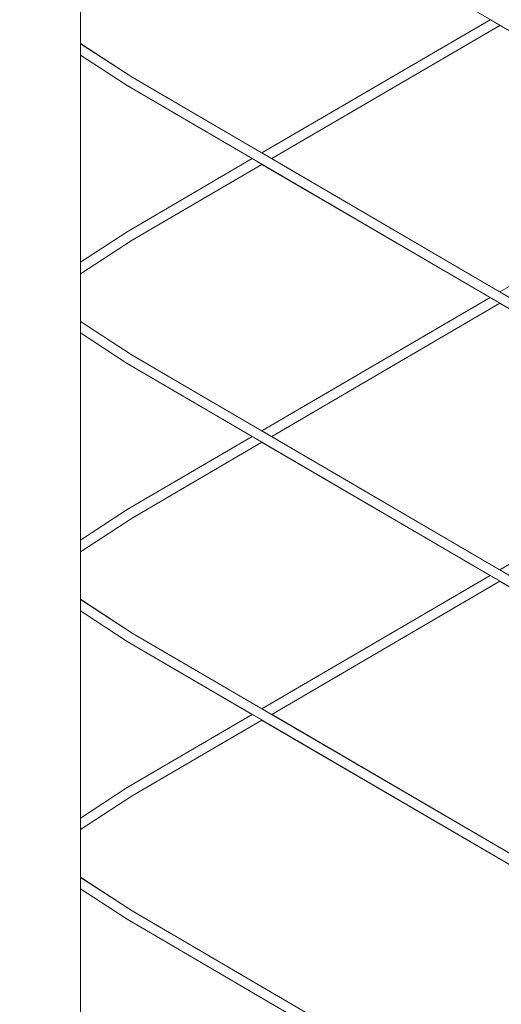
# Model space of a CAD drawing. Header units: millimetres. Extents: x -126680 to -83680, y 18016 to 39016.
# Tile 82 of 121: x -110314 to -110118, y 31289 to 31691. Entities that reach past the tile are written whole.
import ezdxf

# ---------------------------------------------------------------- set-up
doc = ezdxf.new("R2010")
doc.units = ezdxf.units.MM
doc.header["$MEASUREMENT"] = 0
doc.linetypes.add('Wipeout_Contour', pattern=[1000, 0, -1000])
doc.layers.add('Nowe_Konstrukcja - Schody', color=7, linetype='Continuous')
doc.layers.add('Nowe_Konstrukcja - Ściany zew', color=7, linetype='Continuous')
doc.layers.add('Nowe_Konstrukcja - Schody_Nr_pióra__101', color=250, linetype='Continuous', lineweight=13, true_color=0x333333)

msp = doc.modelspace()

# ---------------------------------------------------------------- wipeouts: each hides what was drawn before it
at = {"color": 254, "linetype": 'Wipeout_Contour', "lineweight": 0, "ltscale": 573575.990042}
msp.add_wipeout([(-110288.98, 31591.85), (-110270.03, 31604.29), (-110219.02, 31634.1), (-110270.03, 31663.91), (-110288.98, 31676.35)], dxfattribs=at).dxf.layer = 'Nowe_Konstrukcja - Ściany zew'
at = {"color": 254, "linetype": 'Wipeout_Contour', "lineweight": 0, "ltscale": 573419.983589}
msp.add_wipeout([(-110288.98, 31478.52), (-110270.03, 31490.95), (-110219.02, 31520.77), (-110270.03, 31550.58), (-110288.98, 31563.02)], dxfattribs=at).dxf.layer = 'Nowe_Konstrukcja - Ściany zew'
at = {"color": 254, "linetype": 'Wipeout_Contour', "lineweight": 0, "ltscale": 573264.494745}
msp.add_wipeout([(-110288.98, 31365.18), (-110270.03, 31377.62), (-110219.02, 31407.43), (-110270.03, 31437.25), (-110288.98, 31449.69)], dxfattribs=at).dxf.layer = 'Nowe_Konstrukcja - Ściany zew'
at = {"color": 254, "linetype": 'Wipeout_Contour', "lineweight": 0, "ltscale": 1031413.962637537}
msp.add_wipeout([(-110270.03, 31323.91), (-110288.98, 31336.35), (-110288.98, 31227.72), (-110267.93, 31213.98), (-110238.98, 31197.07), (-110238.98, 31215.92), (-110268.98, 31215.92), (-110268.98, 31275.92), (-110187.91, 31275.92)], dxfattribs=at).dxf.layer = 'Nowe_Konstrukcja - Ściany zew'

# ---------------------------------------------------------------- next in the draw order: wipeouts: each hides what was drawn before it
at = {"color": 254, "linetype": 'Wipeout_Contour', "lineweight": 0, "ltscale": 802917.975194}
msp.add_wipeout([(-110267.93, 31714.22), (-110288.98, 31700.48), (-110288.98, 31681.06), (-110267.93, 31667.32), (-110215.05, 31636.42), (-110122.06, 31690.77), (-110215.05, 31745.12)], dxfattribs=at).dxf.layer = 'Nowe_Konstrukcja - Ściany zew'
at = {"color": 254, "linetype": 'Wipeout_Contour', "lineweight": 0, "ltscale": 802699.150025}
msp.add_wipeout([(-110288.98, 31587.15), (-110288.98, 31567.72), (-110267.93, 31553.98), (-110215.05, 31523.08), (-110122.06, 31577.43), (-110215.05, 31631.78), (-110267.93, 31600.88)], dxfattribs=at).dxf.layer = 'Nowe_Konstrukcja - Ściany zew'
at = {"color": 254, "linetype": 'Wipeout_Contour', "lineweight": 0, "ltscale": 802481.049458}
msp.add_wipeout([(-110267.93, 31487.55), (-110288.98, 31473.81), (-110288.98, 31454.39), (-110267.93, 31440.65), (-110215.05, 31409.75), (-110122.06, 31464.1), (-110215.05, 31518.45)], dxfattribs=at).dxf.layer = 'Nowe_Konstrukcja - Ściany zew'
at = {"color": 254, "linetype": 'Wipeout_Contour', "lineweight": 0, "ltscale": 802080.269138}
msp.add_wipeout([(-110288.98, 31341.06), (-110267.93, 31327.32), (-110179.99, 31275.92), (-109993.99, 31275.92), (-110215.05, 31405.12), (-110267.93, 31374.22), (-110288.98, 31360.48)], dxfattribs=at).dxf.layer = 'Nowe_Konstrukcja - Ściany zew'

# ---------------------------------------------------------------- next in the draw order: wipeouts: each hides what was drawn before it
at = {"color": 254, "linetype": 'Wipeout_Contour', "lineweight": 0, "ltscale": 459002.215223}
msp.add_wipeout([(-110348.98, 31112.28), (-110288.98, 31112.28), (-110288.98, 32045.01), (-110348.98, 32045.01)], dxfattribs=at).dxf.layer = 'Nowe_Konstrukcja - Schody'
at = {"color": 254, "linetype": 'Wipeout_Contour', "lineweight": 0, "ltscale": 458287.45808}
msp.add_wipeout([(-110118.09, 31688.45), (-110211.09, 31634.1), (-110118.09, 31579.75), (-110025.09, 31634.1)], dxfattribs=at).dxf.layer = 'Nowe_Konstrukcja - Ściany zew'
at = {"color": 254, "linetype": 'Wipeout_Contour', "lineweight": 0, "ltscale": 458162.496684}
msp.add_wipeout([(-110211.09, 31520.77), (-110118.09, 31466.42), (-110025.09, 31520.77), (-110118.09, 31575.12)], dxfattribs=at).dxf.layer = 'Nowe_Konstrukcja - Ściany zew'
at = {"color": 254, "linetype": 'Wipeout_Contour', "lineweight": 0, "ltscale": 915261.676125}
msp.add_wipeout([(-110118.09, 31461.78), (-110211.09, 31407.43), (-109986.06, 31275.92), (-109958.98, 31275.92), (-109958.98, 31368.8), (-109977.38, 31379.55), (-109988.98, 31379.55), (-109988.98, 31386.33)], dxfattribs=at).dxf.layer = 'Nowe_Konstrukcja - Ściany zew'

# ---------------------------------------------------------------- next in the draw order: wipeouts: each hides what was drawn before it
at = {"color": 254, "linetype": 'Wipeout_Contour', "lineweight": 0, "ltscale": 458077.373893}
msp.add_wipeout([(-110025.09, 31634.1), (-110118.09, 31579.75), (-110117.51, 31579.41), (-110024.51, 31633.76)], dxfattribs=at).dxf.layer = 'Nowe_Konstrukcja - Schody'
at = {"color": 254, "linetype": 'Wipeout_Contour', "lineweight": 0, "ltscale": 344155.186513}
msp.add_wipeout([(-110288.98, 31589.77), (-110288.98, 31589.02), (-110268.98, 31602.59)], dxfattribs=at).dxf.layer = 'Nowe_Konstrukcja - Schody'
at = {"color": 254, "linetype": 'Wipeout_Contour', "lineweight": 0, "ltscale": 457952.463445}
msp.add_wipeout([(-110118.09, 31466.42), (-110117.51, 31466.08), (-110024.51, 31520.43), (-110025.09, 31520.77)], dxfattribs=at).dxf.layer = 'Nowe_Konstrukcja - Schody'
at = {"color": 254, "linetype": 'Wipeout_Contour', "lineweight": 0, "ltscale": 344061.705184}
msp.add_wipeout([(-110288.98, 31476.43), (-110288.98, 31475.69), (-110268.98, 31489.25)], dxfattribs=at).dxf.layer = 'Nowe_Konstrukcja - Schody'
at = {"color": 254, "linetype": 'Wipeout_Contour', "lineweight": 0, "ltscale": 458258.668028}
msp.add_wipeout([(-110214.47, 31409.41), (-110213.07, 31408.59), (-110120.07, 31462.94), (-110121.47, 31463.76)], dxfattribs=at).dxf.layer = 'Nowe_Konstrukcja - Schody'
at = {"color": 254, "linetype": 'Wipeout_Contour', "lineweight": 0, "ltscale": 343968.534527}
msp.add_wipeout([(-110288.98, 31363.1), (-110288.98, 31362.35), (-110268.98, 31375.92)], dxfattribs=at).dxf.layer = 'Nowe_Konstrukcja - Schody'
at = {"color": 254, "linetype": 'Wipeout_Contour', "lineweight": 0, "ltscale": 457902.545915}
msp.add_wipeout([(-109989.99, 31160.25), (-109989.69, 31160.76), (-110269.73, 31324.41), (-110270.03, 31323.91)], dxfattribs=at).dxf.layer = 'Nowe_Konstrukcja - Schody'

# ---------------------------------------------------------------- next in the draw order: wipeouts: each hides what was drawn before it
at = {"color": 254, "linetype": 'Wipeout_Contour', "lineweight": 0, "ltscale": 458508.283508}
msp.add_wipeout([(-110121.47, 31690.43), (-110214.47, 31636.08), (-110213.07, 31635.26), (-110120.07, 31689.61)], dxfattribs=at).dxf.layer = 'Nowe_Konstrukcja - Schody'
at = {"color": 254, "linetype": 'Wipeout_Contour', "lineweight": 0, "ltscale": 458865.484315}
msp.add_wipeout([(-110269.73, 31603.79), (-110288.98, 31590.78), (-110288.98, 31589.77), (-110268.98, 31602.59)], dxfattribs=at).dxf.layer = 'Nowe_Konstrukcja - Schody'
at = {"color": 254, "linetype": 'Wipeout_Contour', "lineweight": 0, "ltscale": 458383.268594}
msp.add_wipeout([(-110121.47, 31577.09), (-110214.47, 31522.74), (-110213.07, 31521.93), (-110120.07, 31576.28)], dxfattribs=at).dxf.layer = 'Nowe_Konstrukcja - Schody'
at = {"color": 254, "linetype": 'Wipeout_Contour', "lineweight": 0, "ltscale": 458740.828147}
msp.add_wipeout([(-110269.73, 31490.45), (-110288.98, 31477.45), (-110288.98, 31476.43), (-110268.98, 31489.25)], dxfattribs=at).dxf.layer = 'Nowe_Konstrukcja - Schody'
at = {"color": 254, "linetype": 'Wipeout_Contour', "lineweight": 0, "ltscale": 458252.378657}
msp.add_wipeout([(-110213.07, 31408.59), (-110211.67, 31407.77), (-110118.67, 31462.12), (-110120.07, 31462.94)], dxfattribs=at).dxf.layer = 'Nowe_Konstrukcja - Schody'
at = {"color": 254, "linetype": 'Wipeout_Contour', "lineweight": 0, "ltscale": 458616.586208}
msp.add_wipeout([(-110269.73, 31377.12), (-110288.98, 31364.11), (-110288.98, 31363.1), (-110268.98, 31375.92)], dxfattribs=at).dxf.layer = 'Nowe_Konstrukcja - Schody'
at = {"color": 254, "linetype": 'Wipeout_Contour', "lineweight": 0, "ltscale": 457900.015458}
msp.add_wipeout([(-109988.98, 31161.98), (-109988.27, 31163.2), (-110268.24, 31326.82), (-110268.98, 31325.62)], dxfattribs=at).dxf.layer = 'Nowe_Konstrukcja - Schody'

# ---------------------------------------------------------------- next in the draw order: wipeouts: each hides what was drawn before it
at = {"color": 254, "linetype": 'Wipeout_Contour', "lineweight": 0, "ltscale": 458501.991044}
msp.add_wipeout([(-110213.07, 31635.26), (-110211.67, 31634.44), (-110118.67, 31688.79), (-110120.07, 31689.61)], dxfattribs=at).dxf.layer = 'Nowe_Konstrukcja - Schody'
at = {"color": 254, "linetype": 'Wipeout_Contour', "lineweight": 0, "ltscale": 344153.252016}
msp.add_wipeout([(-110268.24, 31601.38), (-110288.98, 31588.03), (-110288.98, 31587.55)], dxfattribs=at).dxf.layer = 'Nowe_Konstrukcja - Schody'
at = {"color": 254, "linetype": 'Wipeout_Contour', "lineweight": 0, "ltscale": 458376.977663}
msp.add_wipeout([(-110120.07, 31576.28), (-110213.07, 31521.93), (-110211.67, 31521.11), (-110118.67, 31575.46)], dxfattribs=at).dxf.layer = 'Nowe_Konstrukcja - Schody'
at = {"color": 254, "linetype": 'Wipeout_Contour', "lineweight": 0, "ltscale": 344059.774535}
msp.add_wipeout([(-110268.24, 31488.05), (-110288.98, 31474.7), (-110288.98, 31474.21)], dxfattribs=at).dxf.layer = 'Nowe_Konstrukcja - Schody'
at = {"color": 254, "linetype": 'Wipeout_Contour', "lineweight": 0, "ltscale": 458247.931349}
msp.add_wipeout([(-110211.67, 31407.77), (-110211.09, 31407.43), (-110118.09, 31461.78), (-110118.67, 31462.12)], dxfattribs=at).dxf.layer = 'Nowe_Konstrukcja - Schody'
at = {"color": 254, "linetype": 'Wipeout_Contour', "lineweight": 0, "ltscale": 343966.607729}
msp.add_wipeout([(-110288.98, 31360.88), (-110268.24, 31374.72), (-110288.98, 31361.37)], dxfattribs=at).dxf.layer = 'Nowe_Konstrukcja - Schody'
at = {"color": 254, "linetype": 'Wipeout_Contour', "lineweight": 0, "ltscale": 457898.967234}
msp.add_wipeout([(-109988.27, 31163.2), (-109987.97, 31163.71), (-110267.93, 31327.32), (-110268.24, 31326.82)], dxfattribs=at).dxf.layer = 'Nowe_Konstrukcja - Schody'

# ---------------------------------------------------------------- next in the draw order: wipeouts: each hides what was drawn before it
at = {"color": 254, "linetype": 'Wipeout_Contour', "lineweight": 0, "ltscale": 458497.541619}
msp.add_wipeout([(-110211.67, 31634.44), (-110211.09, 31634.1), (-110118.09, 31688.45), (-110118.67, 31688.79)], dxfattribs=at).dxf.layer = 'Nowe_Konstrukcja - Schody'
at = {"color": 254, "linetype": 'Wipeout_Contour', "lineweight": 0, "ltscale": 458862.428589}
msp.add_wipeout([(-110268.98, 31602.59), (-110288.98, 31589.02), (-110288.98, 31588.03), (-110268.24, 31601.38)], dxfattribs=at).dxf.layer = 'Nowe_Konstrukcja - Schody'
at = {"color": 254, "linetype": 'Wipeout_Contour', "lineweight": 0, "ltscale": 458372.529298}
msp.add_wipeout([(-110118.67, 31575.46), (-110211.67, 31521.11), (-110211.09, 31520.77), (-110118.09, 31575.12)], dxfattribs=at).dxf.layer = 'Nowe_Konstrukcja - Schody'
at = {"color": 254, "linetype": 'Wipeout_Contour', "lineweight": 0, "ltscale": 458737.777424}
msp.add_wipeout([(-110268.98, 31489.25), (-110288.98, 31475.69), (-110288.98, 31474.7), (-110268.24, 31488.05)], dxfattribs=at).dxf.layer = 'Nowe_Konstrukcja - Schody'
at = {"color": 254, "linetype": 'Wipeout_Contour', "lineweight": 0, "ltscale": 458263.115328}
msp.add_wipeout([(-110215.05, 31409.75), (-110214.47, 31409.41), (-110121.47, 31463.76), (-110122.06, 31464.1)], dxfattribs=at).dxf.layer = 'Nowe_Konstrukcja - Schody'
at = {"color": 254, "linetype": 'Wipeout_Contour', "lineweight": 0, "ltscale": 458613.540492}
msp.add_wipeout([(-110268.98, 31375.92), (-110288.98, 31362.35), (-110288.98, 31361.37), (-110268.24, 31374.72)], dxfattribs=at).dxf.layer = 'Nowe_Konstrukcja - Schody'
at = {"color": 254, "linetype": 'Wipeout_Contour', "lineweight": 0, "ltscale": 458574.204123}
msp.add_wipeout([(-110269.73, 31324.41), (-110288.98, 31336.79), (-110288.98, 31336.35), (-110270.03, 31323.91)], dxfattribs=at).dxf.layer = 'Nowe_Konstrukcja - Schody'

# ---------------------------------------------------------------- next in the draw order: wipeouts: each hides what was drawn before it
at = {"color": 254, "linetype": 'Wipeout_Contour', "lineweight": 0, "ltscale": 458512.732939}
msp.add_wipeout([(-110215.05, 31636.42), (-110214.47, 31636.08), (-110121.47, 31690.43), (-110122.06, 31690.77)], dxfattribs=at).dxf.layer = 'Nowe_Konstrukcja - Schody'
at = {"color": 254, "linetype": 'Wipeout_Contour', "lineweight": 0, "ltscale": 458860.320806}
msp.add_wipeout([(-110268.24, 31601.38), (-110288.98, 31587.55), (-110288.98, 31587.15), (-110267.93, 31600.88)], dxfattribs=at).dxf.layer = 'Nowe_Konstrukcja - Schody'
at = {"color": 254, "linetype": 'Wipeout_Contour', "lineweight": 0, "ltscale": 458387.71696}
msp.add_wipeout([(-110215.05, 31523.08), (-110214.47, 31522.74), (-110121.47, 31577.09), (-110122.06, 31577.43)], dxfattribs=at).dxf.layer = 'Nowe_Konstrukcja - Schody'
at = {"color": 254, "linetype": 'Wipeout_Contour', "lineweight": 0, "ltscale": 458735.673072}
msp.add_wipeout([(-110268.24, 31488.05), (-110288.98, 31474.21), (-110288.98, 31473.81), (-110267.93, 31487.55)], dxfattribs=at).dxf.layer = 'Nowe_Konstrukcja - Schody'
at = {"color": 254, "linetype": 'Wipeout_Contour', "lineweight": 0, "ltscale": 458611.439576}
msp.add_wipeout([(-110268.24, 31374.72), (-110288.98, 31360.88), (-110288.98, 31360.48), (-110267.93, 31374.22)], dxfattribs=at).dxf.layer = 'Nowe_Konstrukcja - Schody'
at = {"color": 254, "linetype": 'Wipeout_Contour', "lineweight": 0, "ltscale": 458574.453935}
msp.add_wipeout([(-110268.24, 31326.82), (-110288.98, 31339.98), (-110288.98, 31338.97), (-110268.98, 31325.62)], dxfattribs=at).dxf.layer = 'Nowe_Konstrukcja - Schody'

# ---------------------------------------------------------------- next in the draw order: wipeouts: each hides what was drawn before it
at = {"color": 254, "linetype": 'Wipeout_Contour', "lineweight": 0, "ltscale": 344157.986049}
msp.add_wipeout([(-110288.98, 31591.85), (-110288.98, 31591.77), (-110270.03, 31604.29)], dxfattribs=at).dxf.layer = 'Nowe_Konstrukcja - Schody'
at = {"color": 254, "linetype": 'Wipeout_Contour', "lineweight": 0, "ltscale": 344064.499068}
msp.add_wipeout([(-110288.98, 31478.52), (-110288.98, 31478.44), (-110270.03, 31490.95)], dxfattribs=at).dxf.layer = 'Nowe_Konstrukcja - Schody'
at = {"color": 254, "linetype": 'Wipeout_Contour', "lineweight": 0, "ltscale": 343971.322752}
msp.add_wipeout([(-110288.98, 31365.18), (-110288.98, 31365.11), (-110270.03, 31377.62)], dxfattribs=at).dxf.layer = 'Nowe_Konstrukcja - Schody'
at = {"color": 254, "linetype": 'Wipeout_Contour', "lineweight": 0, "ltscale": 343941.838384}
msp.add_wipeout([(-110288.98, 31338.97), (-110288.98, 31338.26), (-110268.98, 31325.62)], dxfattribs=at).dxf.layer = 'Nowe_Konstrukcja - Schody'

# ---------------------------------------------------------------- next in the draw order: wipeouts: each hides what was drawn before it
at = {"color": 254, "linetype": 'Wipeout_Contour', "lineweight": 0, "ltscale": 344157.149357}
msp.add_wipeout([(-110288.98, 31590.78), (-110269.73, 31603.79), (-110288.98, 31591.34)], dxfattribs=at).dxf.layer = 'Nowe_Konstrukcja - Schody'
at = {"color": 254, "linetype": 'Wipeout_Contour', "lineweight": 0, "ltscale": 344063.664087}
msp.add_wipeout([(-110288.98, 31477.45), (-110269.73, 31490.45), (-110288.98, 31478.01)], dxfattribs=at).dxf.layer = 'Nowe_Konstrukcja - Schody'
at = {"color": 254, "linetype": 'Wipeout_Contour', "lineweight": 0, "ltscale": 343970.489484}
msp.add_wipeout([(-110288.98, 31364.11), (-110269.73, 31377.12), (-110288.98, 31364.67)], dxfattribs=at).dxf.layer = 'Nowe_Konstrukcja - Schody'
at = {"color": 254, "linetype": 'Wipeout_Contour', "lineweight": 0, "ltscale": 458574.630659}
msp.add_wipeout([(-110267.93, 31327.32), (-110288.98, 31340.97), (-110288.98, 31340.57), (-110268.24, 31326.82)], dxfattribs=at).dxf.layer = 'Nowe_Konstrukcja - Schody'

# ---------------------------------------------------------------- next in the draw order: wipeouts: each hides what was drawn before it
at = {"color": 254, "linetype": 'Wipeout_Contour', "lineweight": 0, "ltscale": 458867.694539}
msp.add_wipeout([(-110270.03, 31604.29), (-110288.98, 31591.77), (-110288.98, 31591.34), (-110269.73, 31603.79)], dxfattribs=at).dxf.layer = 'Nowe_Konstrukcja - Schody'
at = {"color": 254, "linetype": 'Wipeout_Contour', "lineweight": 0, "ltscale": 458743.034746}
msp.add_wipeout([(-110270.03, 31490.95), (-110288.98, 31478.44), (-110288.98, 31478.01), (-110269.73, 31490.45)], dxfattribs=at).dxf.layer = 'Nowe_Konstrukcja - Schody'
at = {"color": 254, "linetype": 'Wipeout_Contour', "lineweight": 0, "ltscale": 458618.789178}
msp.add_wipeout([(-110270.03, 31377.62), (-110288.98, 31365.11), (-110288.98, 31364.67), (-110269.73, 31377.12)], dxfattribs=at).dxf.layer = 'Nowe_Konstrukcja - Schody'
at = {"color": 254, "linetype": 'Wipeout_Contour', "lineweight": 0, "ltscale": 343942.360249}
msp.add_wipeout([(-110288.98, 31340.57), (-110288.98, 31339.98), (-110268.24, 31326.82)], dxfattribs=at).dxf.layer = 'Nowe_Konstrukcja - Schody'

# ---------------------------------------------------------------- next in the draw order: wipeouts: each hides what was drawn before it
at = {"color": 254, "linetype": 'Wipeout_Contour', "lineweight": 0, "ltscale": 458752.292808}
msp.add_wipeout([(-110269.73, 31603.79), (-110268.98, 31602.59), (-110217.04, 31632.94), (-110218.44, 31633.76)], dxfattribs=at).dxf.layer = 'Nowe_Konstrukcja - Schody'
at = {"color": 254, "linetype": 'Wipeout_Contour', "lineweight": 0, "ltscale": 458627.52067}
msp.add_wipeout([(-110218.44, 31520.43), (-110269.73, 31490.45), (-110268.98, 31489.25), (-110217.04, 31519.61)], dxfattribs=at).dxf.layer = 'Nowe_Konstrukcja - Schody'
at = {"color": 254, "linetype": 'Wipeout_Contour', "lineweight": 0, "ltscale": 458503.162813}
msp.add_wipeout([(-110218.44, 31407.09), (-110269.73, 31377.12), (-110268.98, 31375.92), (-110217.04, 31406.28)], dxfattribs=at).dxf.layer = 'Nowe_Konstrukcja - Schody'
at = {"color": 254, "linetype": 'Wipeout_Contour', "lineweight": 0, "ltscale": 343942.613853}
msp.add_wipeout([(-110288.98, 31340.97), (-110267.93, 31327.32), (-110288.98, 31341.06)], dxfattribs=at).dxf.layer = 'Nowe_Konstrukcja - Schody'

# ---------------------------------------------------------------- next in the draw order: wipeouts: each hides what was drawn before it
at = {"color": 254, "linetype": 'Wipeout_Contour', "lineweight": 0, "ltscale": 458747.052774}
msp.add_wipeout([(-110268.98, 31602.59), (-110268.24, 31601.38), (-110215.63, 31632.12), (-110217.04, 31632.94)], dxfattribs=at).dxf.layer = 'Nowe_Konstrukcja - Schody'
at = {"color": 254, "linetype": 'Wipeout_Contour', "lineweight": 0, "ltscale": 458622.283211}
msp.add_wipeout([(-110217.04, 31519.61), (-110268.98, 31489.25), (-110268.24, 31488.05), (-110215.63, 31518.79)], dxfattribs=at).dxf.layer = 'Nowe_Konstrukcja - Schody'
at = {"color": 254, "linetype": 'Wipeout_Contour', "lineweight": 0, "ltscale": 458497.927918}
msp.add_wipeout([(-110268.98, 31375.92), (-110268.24, 31374.72), (-110215.63, 31405.46), (-110217.04, 31406.28)], dxfattribs=at).dxf.layer = 'Nowe_Konstrukcja - Schody'

# ---------------------------------------------------------------- next in the draw order: wipeouts: each hides what was drawn before it
at = {"color": 254, "linetype": 'Wipeout_Contour', "lineweight": 0, "ltscale": 458743.352411}
msp.add_wipeout([(-110268.24, 31601.38), (-110267.93, 31600.88), (-110215.05, 31631.78), (-110215.63, 31632.12)], dxfattribs=at).dxf.layer = 'Nowe_Konstrukcja - Schody'
at = {"color": 254, "linetype": 'Wipeout_Contour', "lineweight": 0, "ltscale": 458618.584665}
msp.add_wipeout([(-110215.63, 31518.79), (-110268.24, 31488.05), (-110267.93, 31487.55), (-110215.05, 31518.45)], dxfattribs=at).dxf.layer = 'Nowe_Konstrukcja - Schody'
at = {"color": 254, "linetype": 'Wipeout_Contour', "lineweight": 0, "ltscale": 458494.231201}
msp.add_wipeout([(-110268.24, 31374.72), (-110267.93, 31374.22), (-110215.05, 31405.12), (-110215.63, 31405.46)], dxfattribs=at).dxf.layer = 'Nowe_Konstrukcja - Schody'

# ---------------------------------------------------------------- next in the draw order: wipeouts: each hides what was drawn before it
at = {"color": 254, "linetype": 'Wipeout_Contour', "lineweight": 0, "ltscale": 458756.003127}
msp.add_wipeout([(-110219.02, 31634.1), (-110270.03, 31604.29), (-110269.73, 31603.79), (-110218.44, 31633.76)], dxfattribs=at).dxf.layer = 'Nowe_Konstrukcja - Schody'
at = {"color": 254, "linetype": 'Wipeout_Contour', "lineweight": 0, "ltscale": 458631.229183}
msp.add_wipeout([(-110219.02, 31520.77), (-110270.03, 31490.95), (-110269.73, 31490.45), (-110218.44, 31520.43)], dxfattribs=at).dxf.layer = 'Nowe_Konstrukcja - Schody'
at = {"color": 254, "linetype": 'Wipeout_Contour', "lineweight": 0, "ltscale": 458506.869502}
msp.add_wipeout([(-110219.02, 31407.43), (-110270.03, 31377.62), (-110269.73, 31377.12), (-110218.44, 31407.09)], dxfattribs=at).dxf.layer = 'Nowe_Konstrukcja - Schody'

# ---------------------------------------------------------------- next in the draw order: wipeouts: each hides what was drawn before it
at = {"color": 254, "linetype": 'Wipeout_Contour', "lineweight": 0, "ltscale": 458026.475663}
msp.add_wipeout([(-109989.99, 31273.59), (-109989.69, 31274.09), (-110269.73, 31437.75), (-110270.03, 31437.25)], dxfattribs=at).dxf.layer = 'Nowe_Konstrukcja - Schody'

# ---------------------------------------------------------------- next in the draw order: wipeouts: each hides what was drawn before it
at = {"color": 254, "linetype": 'Wipeout_Contour', "lineweight": 0, "ltscale": 458023.954082}
msp.add_wipeout([(-109988.98, 31275.31), (-109988.27, 31276.53), (-110268.24, 31440.15), (-110268.98, 31438.95)], dxfattribs=at).dxf.layer = 'Nowe_Konstrukcja - Schody'

# ---------------------------------------------------------------- next in the draw order: wipeouts: each hides what was drawn before it
at = {"color": 254, "linetype": 'Wipeout_Contour', "lineweight": 0, "ltscale": 458022.909534}
msp.add_wipeout([(-109988.27, 31276.53), (-109987.97, 31277.04), (-110267.93, 31440.65), (-110268.24, 31440.15)], dxfattribs=at).dxf.layer = 'Nowe_Konstrukcja - Schody'

# ---------------------------------------------------------------- next in the draw order: linework, layer by layer
at = {"layer": 'Nowe_Konstrukcja - Schody_Nr_pióra__101', "color": 250, "linetype": 'Continuous', "lineweight": 13, "true_color": 0x333333}
for p, q in [((-110288.98, 31365.18), (-110270.03, 31377.62)), ((-110288.98, 31360.48), (-110267.93, 31374.22)), ((-110267.93, 31327.32), (-110288.98, 31341.06)), ((-110270.03, 31323.91), (-110288.98, 31336.35)), ((-109987.97, 31163.71), (-110267.93, 31327.32)), ((-109989.99, 31160.25), (-110270.03, 31323.91))]:
    msp.add_line(p, q, dxfattribs=at)

# ---------------------------------------------------------------- next in the draw order: wipeouts: each hides what was drawn before it
at = {"color": 254, "linetype": 'Wipeout_Contour', "lineweight": 0, "ltscale": 458698.300628}
msp.add_wipeout([(-110269.73, 31437.75), (-110288.98, 31450.12), (-110288.98, 31449.69), (-110270.03, 31437.25)], dxfattribs=at).dxf.layer = 'Nowe_Konstrukcja - Schody'

# ---------------------------------------------------------------- next in the draw order: wipeouts: each hides what was drawn before it
at = {"color": 254, "linetype": 'Wipeout_Contour', "lineweight": 0, "ltscale": 458698.560187}
msp.add_wipeout([(-110268.24, 31440.15), (-110288.98, 31453.32), (-110288.98, 31452.31), (-110268.98, 31438.95)], dxfattribs=at).dxf.layer = 'Nowe_Konstrukcja - Schody'

# ---------------------------------------------------------------- next in the draw order: wipeouts: each hides what was drawn before it
at = {"color": 254, "linetype": 'Wipeout_Contour', "lineweight": 0, "ltscale": 344034.919787}
msp.add_wipeout([(-110288.98, 31452.31), (-110288.98, 31451.6), (-110268.98, 31438.95)], dxfattribs=at).dxf.layer = 'Nowe_Konstrukcja - Schody'

# ---------------------------------------------------------------- next in the draw order: wipeouts: each hides what was drawn before it
at = {"color": 254, "linetype": 'Wipeout_Contour', "lineweight": 0, "ltscale": 458698.741091}
msp.add_wipeout([(-110267.93, 31440.65), (-110288.98, 31454.31), (-110288.98, 31453.9), (-110268.24, 31440.15)], dxfattribs=at).dxf.layer = 'Nowe_Konstrukcja - Schody'

# ---------------------------------------------------------------- next in the draw order: wipeouts: each hides what was drawn before it
at = {"color": 254, "linetype": 'Wipeout_Contour', "lineweight": 0, "ltscale": 344035.445987}
msp.add_wipeout([(-110288.98, 31453.9), (-110288.98, 31453.32), (-110268.24, 31440.15)], dxfattribs=at).dxf.layer = 'Nowe_Konstrukcja - Schody'

# ---------------------------------------------------------------- next in the draw order: wipeouts: each hides what was drawn before it
at = {"color": 254, "linetype": 'Wipeout_Contour', "lineweight": 0, "ltscale": 344035.701511}
msp.add_wipeout([(-110267.93, 31440.65), (-110288.98, 31454.39), (-110288.98, 31454.31)], dxfattribs=at).dxf.layer = 'Nowe_Konstrukcja - Schody'

# ---------------------------------------------------------------- next in the draw order: wipeouts: each hides what was drawn before it
at = {"color": 254, "linetype": 'Wipeout_Contour', "lineweight": 0, "ltscale": 458150.820455}
msp.add_wipeout([(-109989.99, 31386.92), (-109989.69, 31387.43), (-110269.73, 31551.08), (-110270.03, 31550.58)], dxfattribs=at).dxf.layer = 'Nowe_Konstrukcja - Schody'

# ---------------------------------------------------------------- next in the draw order: wipeouts: each hides what was drawn before it
at = {"color": 254, "linetype": 'Wipeout_Contour', "lineweight": 0, "ltscale": 458148.307747}
msp.add_wipeout([(-109988.98, 31388.65), (-109988.27, 31389.87), (-110268.24, 31553.49), (-110268.98, 31552.28)], dxfattribs=at).dxf.layer = 'Nowe_Konstrukcja - Schody'

# ---------------------------------------------------------------- next in the draw order: wipeouts: each hides what was drawn before it
at = {"color": 254, "linetype": 'Wipeout_Contour', "lineweight": 0, "ltscale": 458147.266875}
msp.add_wipeout([(-109988.27, 31389.87), (-109987.97, 31390.37), (-110267.93, 31553.98), (-110268.24, 31553.49)], dxfattribs=at).dxf.layer = 'Nowe_Konstrukcja - Schody'

# ---------------------------------------------------------------- next in the draw order: linework, layer by layer
at = {"layer": 'Nowe_Konstrukcja - Schody_Nr_pióra__101', "color": 250, "linetype": 'Continuous', "lineweight": 13, "true_color": 0x333333}
for p, q in [((-110288.98, 31478.52), (-110270.03, 31490.95)), ((-110288.98, 31473.81), (-110267.93, 31487.55)), ((-110215.05, 31409.75), (-110122.06, 31464.1)), ((-110211.09, 31407.43), (-110118.09, 31461.78)), ((-110267.93, 31440.65), (-110288.98, 31454.39)), ((-110270.03, 31437.25), (-110288.98, 31449.69)), ((-109987.97, 31277.04), (-110267.93, 31440.65)), ((-109989.99, 31273.59), (-110270.03, 31437.25)), ((-110270.03, 31377.62), (-110219.02, 31407.43)), ((-110267.93, 31374.22), (-110215.05, 31405.12))]:
    msp.add_line(p, q, dxfattribs=at)

# ---------------------------------------------------------------- next in the draw order: wipeouts: each hides what was drawn before it
at = {"color": 254, "linetype": 'Wipeout_Contour', "lineweight": 0, "ltscale": 458822.81148}
msp.add_wipeout([(-110269.73, 31551.08), (-110288.98, 31563.46), (-110288.98, 31563.02), (-110270.03, 31550.58)], dxfattribs=at).dxf.layer = 'Nowe_Konstrukcja - Schody'

# ---------------------------------------------------------------- next in the draw order: wipeouts: each hides what was drawn before it
at = {"color": 254, "linetype": 'Wipeout_Contour', "lineweight": 0, "ltscale": 458823.08078}
msp.add_wipeout([(-110268.24, 31553.49), (-110288.98, 31566.65), (-110288.98, 31565.64), (-110268.98, 31552.28)], dxfattribs=at).dxf.layer = 'Nowe_Konstrukcja - Schody'

# ---------------------------------------------------------------- next in the draw order: wipeouts: each hides what was drawn before it
at = {"color": 254, "linetype": 'Wipeout_Contour', "lineweight": 0, "ltscale": 344128.311934}
msp.add_wipeout([(-110288.98, 31565.64), (-110288.98, 31564.93), (-110268.98, 31552.28)], dxfattribs=at).dxf.layer = 'Nowe_Konstrukcja - Schody'

# ---------------------------------------------------------------- next in the draw order: wipeouts: each hides what was drawn before it
at = {"color": 254, "linetype": 'Wipeout_Contour', "lineweight": 0, "ltscale": 458823.26586}
msp.add_wipeout([(-110267.93, 31553.98), (-110288.98, 31567.64), (-110288.98, 31567.23), (-110268.24, 31553.49)], dxfattribs=at).dxf.layer = 'Nowe_Konstrukcja - Schody'

# ---------------------------------------------------------------- next in the draw order: wipeouts: each hides what was drawn before it
at = {"color": 254, "linetype": 'Wipeout_Contour', "lineweight": 0, "ltscale": 344128.842466}
msp.add_wipeout([(-110288.98, 31567.23), (-110288.98, 31566.65), (-110268.24, 31553.49)], dxfattribs=at).dxf.layer = 'Nowe_Konstrukcja - Schody'

# ---------------------------------------------------------------- next in the draw order: wipeouts: each hides what was drawn before it
at = {"color": 254, "linetype": 'Wipeout_Contour', "lineweight": 0, "ltscale": 344129.09991}
msp.add_wipeout([(-110267.93, 31553.98), (-110288.98, 31567.72), (-110288.98, 31567.64)], dxfattribs=at).dxf.layer = 'Nowe_Konstrukcja - Schody'

# ---------------------------------------------------------------- next in the draw order: wipeouts: each hides what was drawn before it
at = {"color": 254, "linetype": 'Wipeout_Contour', "lineweight": 0, "ltscale": 458275.579955}
msp.add_wipeout([(-109989.99, 31500.25), (-109989.69, 31500.76), (-110269.73, 31664.41), (-110270.03, 31663.91)], dxfattribs=at).dxf.layer = 'Nowe_Konstrukcja - Schody'

# ---------------------------------------------------------------- next in the draw order: wipeouts: each hides what was drawn before it
at = {"color": 254, "linetype": 'Wipeout_Contour', "lineweight": 0, "ltscale": 458273.076117}
msp.add_wipeout([(-109988.98, 31501.98), (-109988.27, 31503.2), (-110268.24, 31666.82), (-110268.98, 31665.62)], dxfattribs=at).dxf.layer = 'Nowe_Konstrukcja - Schody'

# ---------------------------------------------------------------- next in the draw order: wipeouts: each hides what was drawn before it
at = {"color": 254, "linetype": 'Wipeout_Contour', "lineweight": 0, "ltscale": 458272.038919}
msp.add_wipeout([(-109988.27, 31503.2), (-109987.97, 31503.71), (-110267.93, 31667.32), (-110268.24, 31666.82)], dxfattribs=at).dxf.layer = 'Nowe_Konstrukcja - Schody'

# ---------------------------------------------------------------- next in the draw order: linework, layer by layer
at = {"layer": 'Nowe_Konstrukcja - Schody_Nr_pióra__101', "color": 250, "linetype": 'Continuous', "lineweight": 13, "true_color": 0x333333}
for p, q in [((-110288.98, 31591.85), (-110270.03, 31604.29)), ((-110288.98, 31587.15), (-110267.93, 31600.88)), ((-110215.05, 31523.08), (-110122.06, 31577.43)), ((-110211.09, 31520.77), (-110118.09, 31575.12)), ((-110267.93, 31553.98), (-110288.98, 31567.72)), ((-110270.03, 31550.58), (-110288.98, 31563.02)), ((-109987.97, 31390.37), (-110267.93, 31553.98)), ((-109989.99, 31386.92), (-110270.03, 31550.58)), ((-110270.03, 31490.95), (-110219.02, 31520.77)), ((-110267.93, 31487.55), (-110215.05, 31518.45)), ((-110118.09, 31466.42), (-110025.09, 31520.77))]:
    msp.add_line(p, q, dxfattribs=at)

# ---------------------------------------------------------------- next in the draw order: wipeouts: each hides what was drawn before it
at = {"color": 254, "linetype": 'Wipeout_Contour', "lineweight": 0, "ltscale": 458947.736339}
msp.add_wipeout([(-110269.73, 31664.41), (-110288.98, 31676.79), (-110288.98, 31676.35), (-110270.03, 31663.91)], dxfattribs=at).dxf.layer = 'Nowe_Konstrukcja - Schody'

# ---------------------------------------------------------------- next in the draw order: wipeouts: each hides what was drawn before it
at = {"color": 254, "linetype": 'Wipeout_Contour', "lineweight": 0, "ltscale": 458948.015375}
msp.add_wipeout([(-110268.24, 31666.82), (-110288.98, 31679.98), (-110288.98, 31678.97), (-110268.98, 31665.62)], dxfattribs=at).dxf.layer = 'Nowe_Konstrukcja - Schody'

# ---------------------------------------------------------------- next in the draw order: wipeouts: each hides what was drawn before it
at = {"color": 254, "linetype": 'Wipeout_Contour', "lineweight": 0, "ltscale": 344222.014572}
msp.add_wipeout([(-110288.98, 31678.97), (-110288.98, 31678.26), (-110268.98, 31665.62)], dxfattribs=at).dxf.layer = 'Nowe_Konstrukcja - Schody'

# ---------------------------------------------------------------- next in the draw order: wipeouts: each hides what was drawn before it
at = {"color": 254, "linetype": 'Wipeout_Contour', "lineweight": 0, "ltscale": 458948.20463}
msp.add_wipeout([(-110267.93, 31667.32), (-110288.98, 31680.97), (-110288.98, 31680.57), (-110268.24, 31666.82)], dxfattribs=at).dxf.layer = 'Nowe_Konstrukcja - Schody'

# ---------------------------------------------------------------- next in the draw order: wipeouts: each hides what was drawn before it
at = {"color": 254, "linetype": 'Wipeout_Contour', "lineweight": 0, "ltscale": 344222.549434}
msp.add_wipeout([(-110288.98, 31680.57), (-110288.98, 31679.98), (-110268.24, 31666.82)], dxfattribs=at).dxf.layer = 'Nowe_Konstrukcja - Schody'

# ---------------------------------------------------------------- next in the draw order: wipeouts: each hides what was drawn before it
at = {"color": 254, "linetype": 'Wipeout_Contour', "lineweight": 0, "ltscale": 344222.8088}
msp.add_wipeout([(-110288.98, 31680.97), (-110267.93, 31667.32), (-110288.98, 31681.06)], dxfattribs=at).dxf.layer = 'Nowe_Konstrukcja - Schody'

# ---------------------------------------------------------------- next in the draw order: linework, layer by layer
at = {"layer": 'Nowe_Konstrukcja - Schody_Nr_pióra__101', "color": 250, "linetype": 'Continuous', "lineweight": 13, "true_color": 0x333333}
msp.add_line((-110288.98, 31112.28), (-110288.98, 32045.01), dxfattribs=at)

# ---------------------------------------------------------------- next in the draw order: wipeouts: each hides what was drawn before it
at = {"color": 254, "linetype": 'Wipeout_Contour', "lineweight": 0, "ltscale": 458400.753822}
msp.add_wipeout([(-109989.99, 31613.59), (-109989.69, 31614.09), (-110269.73, 31777.75), (-110270.03, 31777.25)], dxfattribs=at).dxf.layer = 'Nowe_Konstrukcja - Schody'

# ---------------------------------------------------------------- next in the draw order: wipeouts: each hides what was drawn before it
at = {"color": 254, "linetype": 'Wipeout_Contour', "lineweight": 0, "ltscale": 458398.258852}
msp.add_wipeout([(-109988.98, 31615.31), (-109988.27, 31616.53), (-110268.24, 31780.15), (-110268.98, 31778.95)], dxfattribs=at).dxf.layer = 'Nowe_Konstrukcja - Schody'

# ---------------------------------------------------------------- next in the draw order: wipeouts: each hides what was drawn before it
at = {"color": 254, "linetype": 'Wipeout_Contour', "lineweight": 0, "ltscale": 458397.225327}
msp.add_wipeout([(-109988.27, 31616.53), (-109987.97, 31617.04), (-110267.93, 31780.65), (-110268.24, 31780.15)], dxfattribs=at).dxf.layer = 'Nowe_Konstrukcja - Schody'

# ---------------------------------------------------------------- next in the draw order: linework, layer by layer
at = {"layer": 'Nowe_Konstrukcja - Schody_Nr_pióra__101', "color": 250, "linetype": 'Continuous', "lineweight": 13, "true_color": 0x333333}
for p, q in [((-109989.99, 31613.59), (-110270.03, 31777.25)), ((-110215.05, 31636.42), (-110122.06, 31690.77)), ((-110211.09, 31634.1), (-110118.09, 31688.45)), ((-110267.93, 31667.32), (-110288.98, 31681.06)), ((-110270.03, 31663.91), (-110288.98, 31676.35)), ((-109987.97, 31503.71), (-110267.93, 31667.32)), ((-109989.99, 31500.25), (-110270.03, 31663.91)), ((-110270.03, 31604.29), (-110219.02, 31634.1)), ((-110118.09, 31579.75), (-110025.09, 31634.1)), ((-110267.93, 31600.88), (-110215.05, 31631.78))]:
    msp.add_line(p, q, dxfattribs=at)

doc.saveas('drawing.dxf')
